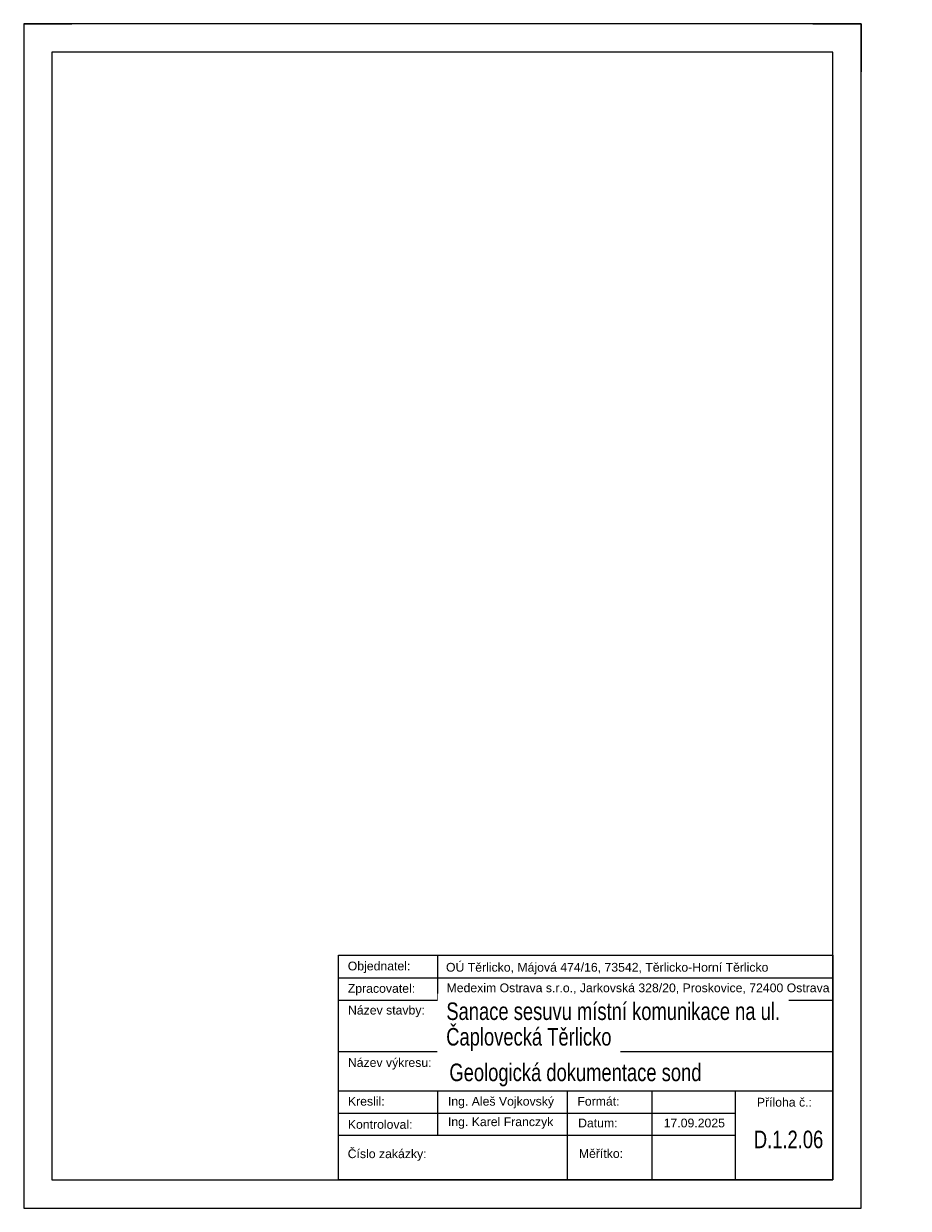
# Model space of a CAD drawing. Header units: metres. Extents: x 2307 to 3640, y -58 to 2094.
# Tile 6 of 10: x 3196 to 3418, y 870 to 1167. Entities that reach past the tile are written whole.
import ezdxf

# ---------------------------------------------------------------- set-up
doc = ezdxf.new("R2010")
doc.units = ezdxf.units.M
doc.layers.add('Vrstva 1', color=7, linetype='Continuous', lineweight=0)
doc.layers.add('Vrstva 28', color=7, linetype='Continuous', lineweight=0)
doc.styles.add('default', font='cs_Italics.shx', dxfattribs={"height": 2.7432})

# ---------------------------------------------------------------- blocks, each defined once
blk = doc.blocks.new('*U4')
for p, q in [((0, 297), (12.1, 297)), ((197.9, 297), (210, 297)), ((210, 297), (210, 284.9)), ((210, 0), (210, 12.1))]:
    blk.add_line(p, q)
at = {"flags": 128}
for points in [[(0, 0), (210, 0), (210, 297), (0, 297)], [(7.1, 7.1), (202.9, 7.1), (202.9, 289.9), (7.1, 289.9)]]:
    blk.add_lwpolyline(points, close=True, dxfattribs=at)

msp = doc.modelspace()

# ---------------------------------------------------------------- linework, layer by layer
at = {"layer": 'Vrstva 1', "color": 7, "linetype": 'Continuous', "lineweight": 0}
for p, q in [((3299.88, 933.21), (3299.88, 921.94)), ((3399.06, 933.21), (3399.06, 876.86)), ((3275.1, 927.57), (3399.06, 927.57)), ((3275.1, 921.94), (3399.06, 921.94)), ((3275.1, 909.08), (3399.07, 909.08)), ((3275.1, 899.24), (3399.06, 899.24)), ((3299.88, 899.24), (3299.88, 888.13)), ((3332.46, 899.24), (3332.46, 876.86)), ((3353.64, 899.24), (3353.64, 876.86)), ((3374.54, 899.24), (3374.54, 876.86)), ((3275.1, 893.6), (3374.54, 893.6)), ((3275.1, 888.13), (3374.54, 888.13))]:
    msp.add_line(p, q, dxfattribs=at)
at = {"layer": 'Vrstva 1', "color": 7, "linetype": 'Continuous', "lineweight": 0, "flags": 128}
msp.add_lwpolyline([(3275.1, 933.21), (3399.06, 933.21), (3399.06, 876.86), (3275.1, 876.86), (3275.1, 933.21)], close=True, dxfattribs=at)

# ---------------------------------------------------------------- block references
msp.add_blockref('*U4', (3196.16, 869.76))

# ---------------------------------------------------------------- next in the draw order: texts
at = {"layer": 'Vrstva 28', "color": 7, "linetype": 'Continuous', "lineweight": 0, "attachment_point": 1, "line_spacing_factor": 0.6, "style": 'default', "bg_fill": 3, "bg_fill_color": 7}
for s, insert, char_height, box_fill_scale, bg_fill_transparency in [('\\f@Arial Unicode MS|b0|i0|c238238|p39;Objednatel:', (3277.42, 931.61), 2.1969, 1.111111, 5832784), ('\\f@Arial Unicode MS|b0|i0|c238238|p39;OÚ Těrlicko, Májová 474/16, 73542, Těrlicko-Horní Těrlicko', (3302.05, 931.29), 2.1969, 1.111111, 7340122), ('\\f@Arial Unicode MS|b0|i0|c238238|p39;Zpracovatel:', (3277.43, 925.99), 2.1969, 1.111111, 0), ('\\f@Arial Unicode MS|b0|i0|c238238|p39;Medexim Ostrava s.r.o., Jarkovská 328/20, Proskovice, 72400 Ostrava', (3302.19, 926.13), 2.19694, 1.111111, 14286927), ('\\f@Arial Unicode MS|b0|i0|c238238|p39;Název stavby:', (3277.48, 920.54), 2.1969, 1.111111, 14745678), ('\\f@Arial Unicode MS|b0|i0|c238238|p39;Název výkresu:', (3277.45, 907.41), 2.1969, 1.111111, 14745678), ('\\f@Arial Unicode MS|b0|i0|c238238|p39;Kreslil:', (3277.46, 897.7), 2.1969, 1.111111, 6422607), ('{\\f@Arial Unicode MS|b0|i0|c0|p39;Ing. \\f@Arial Unicode MS|b0|i0|c238|p39;Aleš Vojkovský}', (3302.53, 897.7), 2.1969, 1.111111, 1769556), ('\\f@Arial Unicode MS|b0|i0|c238238|p39;Formát:', (3334.99, 897.7), 2.1969, 1.111111, 1769556), ('\\f@Arial Unicode MS|b0|i0|c238238|p39;Příloha č.:', (3379.99, 897.46), 2.1969, 1.111111, 5832784), ('\\f@Arial Unicode MS|b0|i0|c238238|p39;Kontroloval:', (3277.44, 891.89), 2.1969, 1.111111, 7471179), ('\\f@Arial Unicode MS|b0|i0|c238238|p39;Ing. Karel Franczyk', (3302.53, 892.56), 2.1969, 1.111111, 7209033), ('\\f@Arial Unicode MS|b0|i0|c238238|p39;Datum:', (3335.18, 892.25), 2.1969, 1.111111, 1769549), ('{\\f@Arial Unicode MS|b0|i0|c238|p39;17.09.2025}', (3356.63, 892.25), 2.1969, 1.111111, 3407920), ('{\\f@Arial Unicode MS|b0|i0|c238|p39;\\W0.75;D.1.2.06}', (3379.24, 889.23), 4.3939, 1.055556, 5832784), ('\\f@Arial Unicode MS|b0|i0|c238238|p39;Číslo zakázky:', (3277.4, 884.54), 2.1969, 1.111111, 15532300), ('\\f@Arial Unicode MS|b0|i0|c238238|p39;Měřítko:', (3335.36, 884.6), 2.1969, 1.111111, 1769549)]:
    msp.add_mtext(s, dxfattribs=dict(at, insert=insert, char_height=char_height, box_fill_scale=box_fill_scale, bg_fill_transparency=bg_fill_transparency))
at = {"layer": 'Vrstva 28', "color": 7, "linetype": 'Continuous', "lineweight": 0, "insert": (3302.9, 906.04), "char_height": 4.3939, "width": 79.5211, "attachment_point": 1, "line_spacing_factor": 0.6, "style": 'default', "bg_fill": 3, "box_fill_scale": 1.055556, "bg_fill_color": 7, "bg_fill_transparency": 14745690}
msp.add_mtext('{\\f@Arial Unicode MS|b0|i0|c238|p39;\\W0.75;Geologická dokumentace sond}', dxfattribs=at)

# ---------------------------------------------------------------- next in the draw order: texts
at = {"layer": 'Vrstva 28', "color": 7, "linetype": 'Continuous', "lineweight": 0, "insert": (3302.14, 921.37), "char_height": 4.3939, "attachment_point": 1, "line_spacing_factor": 0.6, "style": 'default', "bg_fill": 2}
msp.add_mtext('{\\f@Arial Unicode MS|b0|i0|c238|p39;\\W0.75;Sanace sesuvu místní komunikace na ul.}', dxfattribs=at)

# ---------------------------------------------------------------- next in the draw order: texts
at = {"layer": 'Vrstva 28', "color": 7, "linetype": 'Continuous', "lineweight": 0, "insert": (3302.1, 914.96), "char_height": 4.3939, "attachment_point": 1, "line_spacing_factor": 0.6, "style": 'default', "bg_fill": 2}
msp.add_mtext('{\\f@Arial Unicode MS|b0|i0|c238|p39;\\W0.75;Čaplovecká Těrlicko}', dxfattribs=at)

doc.saveas('drawing.dxf')
